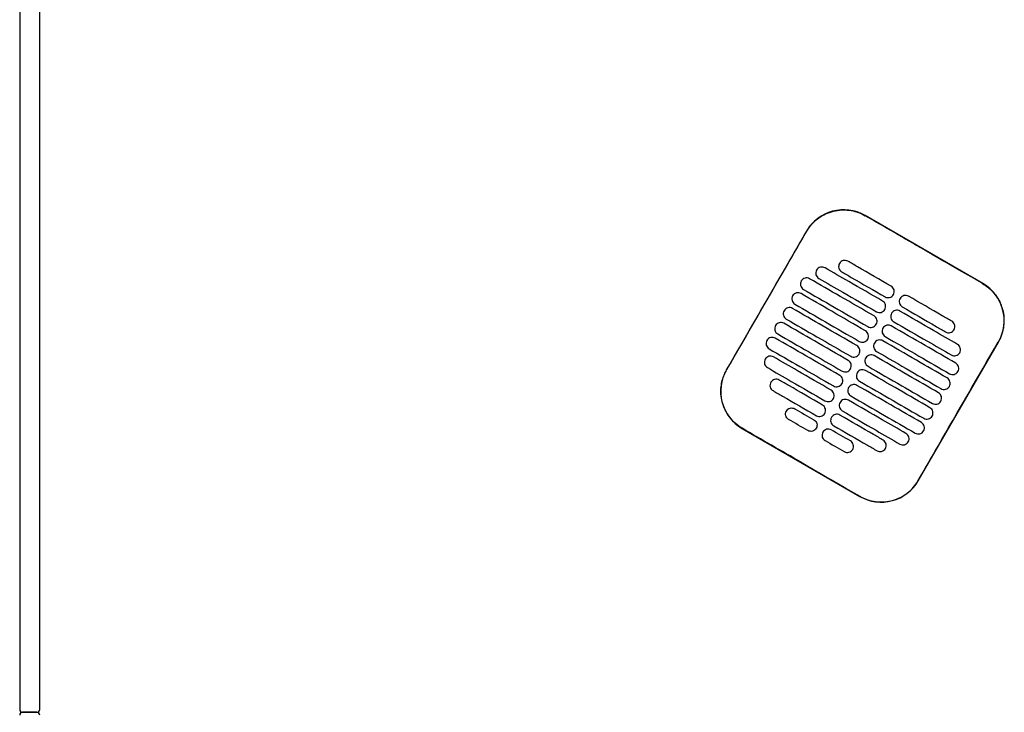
# Model space of a CAD drawing. Header units: metres. Extents: x 15.2 to 54.2, y -39.7 to 1.1.
# Tile 232 of 256: x 51.762 to 52.451, y -30.772 to -30.287. Entities that reach past the tile are written whole.
import ezdxf

# ---------------------------------------------------------------- set-up
doc = ezdxf.new("R2010")
doc.units = ezdxf.units.M
doc.header["$MEASUREMENT"] = 0
doc.layers.add('2D', color=252, linetype='Continuous')

# ---------------------------------------------------------------- blocks, each defined once
blk = doc.blocks.new('2D_QYOS_600')
for p, q in [((-0.00003, -0.083), (-0.00003, -0.967)), ((-0.00003, -0.083), (-0.00003, -0.967)), ((0.01397, -0.967), (0.01397, -0.083)), ((0.01397, -0.967), (0.01397, -0.083)), ((0.67375, -0.66902), (0.59149, -0.6215)), ((0.55051, -0.63247), (0.49448, -0.72945)), ((0.6287, -0.80699), (0.68472, -0.71)), ((0.50545, -0.77044), (0.58771, -0.81796)), ((0.01197, -0.969), (0.00197, -0.969)), ((0.00197, -0.969), (0.01197, -0.969)), ((0.01197, -0.969), (0.00197, -0.969)), ((0.00197, -0.969), (0.01197, -0.969))]:
    blk.add_line(p, q)
for centre, radius, start, end in [((0.57648, -0.64748), 0.03, 59.98651, 149.98651), ((0.65874, -0.695), 0.03, 329.98651, 59.98651), ((0.52046, -0.74446), 0.03, 149.98651, 239.98651), ((0.60272, -0.79198), 0.03, 239.98651, 329.98651), ((0.00197, -0.967), 0.002, 180, 270), ((0.00197, -0.967), 0.002, 180, 270), ((0.00197, -0.971), 0.002, 90, 180), ((0.00197, -0.971), 0.002, 90, 180), ((0.01197, -0.967), 0.002, 270, 0), ((0.01197, -0.967), 0.002, 270, 0), ((0.01197, -0.971), 0.002, 0, 90), ((0.01197, -0.971), 0.002, 0, 90)]:
    blk.add_arc(centre, radius, start, end)
for points, knots in [([(0.5506, -0.63253), (0.5514, -0.63114), (0.55231, -0.62981), (0.55526, -0.62621), (0.55753, -0.62416), (0.56332, -0.62036), (0.56695, -0.61888), (0.57439, -0.61743), (0.57813, -0.6174), (0.58518, -0.61867), (0.58844, -0.61987), (0.59143, -0.6216)], [12.978915, 12.978915, 12.978915, 12.978915, 13.461173, 13.461173, 14.374287, 14.374287, 15.53872, 15.53872, 16.650066, 16.650066, 17.687358, 17.687358, 17.687358, 17.687358]), ([(0.49458, -0.72951), (0.50862, -0.70522), (0.52266, -0.68092), (0.54133, -0.64859), (0.54596, -0.64056), (0.5506, -0.63253)], [1.133412, 1.133412, 1.133412, 1.133412, 2.681586, 2.681586, 3.193366, 3.193366, 3.193366, 3.193366]), ([(0.67369, -0.66912), (0.6631, -0.663), (0.65207, -0.65664), (0.6366, -0.6477), (0.63456, -0.64652), (0.63256, -0.64537)], [-21.78268, -21.78268, -21.78268, -21.78268, -17.142885, -17.142885, -16.423665, -16.423665, -16.423665, -16.423665]), ([(0.57939, -0.65343), (0.57897, -0.65319), (0.57842, -0.65297), (0.57724, -0.65282), (0.57668, -0.65286), (0.57561, -0.65314), (0.57509, -0.65339), (0.57413, -0.65412), (0.57377, -0.65458), (0.57352, -0.65501)], [-0.5513873, -0.5513873, -0.5513873, -0.5513873, -0.4031046, -0.4031046, -0.2776919, -0.2776919, -0.1471638, -0.1471638, 0, 0, 0, 0]), ([(0.60971, -0.67094), (0.60184, -0.6664), (0.59397, -0.66185), (0.58387, -0.65602), (0.58163, -0.65472), (0.57939, -0.65343)], [0.699452, 0.699452, 0.699452, 0.699452, 3.425217, 3.425217, 4.200582, 4.200582, 4.200582, 4.200582]), ([(0.55756, -0.65965), (0.55732, -0.66007), (0.5571, -0.66062), (0.55695, -0.66181), (0.55698, -0.66236), (0.55726, -0.66343), (0.55752, -0.66395), (0.55825, -0.66491), (0.5587, -0.66527), (0.55913, -0.66552)], [-0.5553006, -0.5553006, -0.5553006, -0.5553006, -0.4045498, -0.4045498, -0.2782639, -0.2782639, -0.1472208, -0.1472208, 0, 0, 0, 0]), ([(0.56343, -0.65807), (0.56301, -0.65783), (0.56246, -0.65761), (0.56128, -0.65746), (0.56072, -0.6575), (0.55965, -0.65778), (0.55913, -0.65803), (0.55817, -0.65876), (0.55781, -0.65922), (0.55756, -0.65965)], [-0.5514247, -0.5514247, -0.5514247, -0.5514247, -0.4031161, -0.4031161, -0.2776965, -0.2776965, -0.1471644, -0.1471644, 0, 0, 0, 0]), ([(0.6037, -0.68133), (0.59584, -0.67679), (0.58797, -0.67225), (0.57454, -0.66449), (0.56899, -0.66128), (0.56343, -0.65807)], [0.699452, 0.699452, 0.699452, 0.699452, 3.42526, 3.42526, 5.350619, 5.350619, 5.350619, 5.350619]), ([(0.57352, -0.65501), (0.57328, -0.65543), (0.57306, -0.65598), (0.57291, -0.65717), (0.57294, -0.65772), (0.57323, -0.6588), (0.57348, -0.65931), (0.57421, -0.66027), (0.57466, -0.66063), (0.57509, -0.66088)], [-0.5553355, -0.5553355, -0.5553355, -0.5553355, -0.4045594, -0.4045594, -0.278267, -0.278267, -0.1472206, -0.1472206, 0, 0, 0, 0]), ([(0.57509, -0.66088), (0.57733, -0.66217), (0.57956, -0.66346), (0.58967, -0.6693), (0.59754, -0.67385), (0.6054, -0.67839)], [2.649916, 2.649916, 2.649916, 2.649916, 3.425249, 3.425249, 6.151046, 6.151046, 6.151046, 6.151046]), ([(0.54679, -0.66728), (0.54655, -0.66771), (0.54633, -0.66826), (0.54618, -0.66945), (0.54622, -0.67), (0.5465, -0.67107), (0.54675, -0.67159), (0.54748, -0.67255), (0.54794, -0.67291), (0.54836, -0.67316)], [-0.5552879, -0.5552879, -0.5552879, -0.5552879, -0.4045447, -0.4045447, -0.2782629, -0.2782629, -0.1472212, -0.1472212, 0, 0, 0, 0]), ([(0.55266, -0.66571), (0.55224, -0.66547), (0.55169, -0.66525), (0.55051, -0.6651), (0.54996, -0.66514), (0.54888, -0.66542), (0.54836, -0.66567), (0.54741, -0.6664), (0.54704, -0.66686), (0.54679, -0.66728)], [-0.5514376, -0.5514376, -0.5514376, -0.5514376, -0.4031217, -0.4031217, -0.2776979, -0.2776979, -0.1471642, -0.1471642, 0, 0, 0, 0]), ([(0.5977, -0.69173), (0.58983, -0.68718), (0.58197, -0.68264), (0.56695, -0.67396), (0.55981, -0.66984), (0.55266, -0.66571)], [0.699452, 0.699452, 0.699452, 0.699452, 3.425292, 3.425292, 5.900643, 5.900643, 5.900643, 5.900643]), ([(0.55913, -0.66552), (0.56468, -0.66873), (0.57024, -0.67194), (0.58367, -0.67969), (0.59153, -0.68424), (0.5994, -0.68878)], [1.499949, 1.499949, 1.499949, 1.499949, 3.425284, 3.425284, 6.151116, 6.151116, 6.151116, 6.151116]), ([(0.54836, -0.67316), (0.55551, -0.67728), (0.56265, -0.68141), (0.57766, -0.69008), (0.58553, -0.69463), (0.5934, -0.69917)], [0.949972, 0.949972, 0.949972, 0.949972, 3.425307, 3.425307, 6.151164, 6.151164, 6.151164, 6.151164]), ([(0.61127, -0.67682), (0.61152, -0.67639), (0.61174, -0.67584), (0.61189, -0.67465), (0.61185, -0.6741), (0.61157, -0.67303), (0.61132, -0.67251), (0.61059, -0.67155), (0.61013, -0.67119), (0.60971, -0.67094)], [-0.5553984, -0.5553984, -0.5553984, -0.5553984, -0.4045681, -0.4045681, -0.278271, -0.278271, -0.1472202, -0.1472202, 0, 0, 0, 0]), ([(0.67369, -0.66912), (0.67497, -0.66986), (0.6762, -0.67069), (0.67935, -0.6732), (0.68113, -0.67503), (0.68266, -0.67706), (0.68496, -0.68012), (0.68664, -0.6836), (0.68861, -0.69099), (0.68888, -0.69484), (0.68795, -0.70246), (0.68674, -0.70617), (0.68478, -0.70968), (0.6847, -0.70981), (0.68463, -0.70995)], [17.619777, 17.619777, 17.619777, 17.619777, 18.064718, 18.064718, 18.827754, 18.827754, 18.827754, 19.97637, 19.97637, 21.122539, 21.122539, 22.281306, 22.281306, 22.328075, 22.328075, 22.328075, 22.328075]), ([(0.54079, -0.67768), (0.54055, -0.6781), (0.54033, -0.67865), (0.54018, -0.67984), (0.54022, -0.68039), (0.5405, -0.68147), (0.54075, -0.68198), (0.54148, -0.68294), (0.54194, -0.6833), (0.54236, -0.68355)], [-0.5552955, -0.5552955, -0.5552955, -0.5552955, -0.4045438, -0.4045438, -0.2782634, -0.2782634, -0.1472215, -0.1472215, 0, 0, 0, 0]), ([(0.54666, -0.6761), (0.54624, -0.67586), (0.54569, -0.67564), (0.54451, -0.67549), (0.54396, -0.67553), (0.54288, -0.67581), (0.54236, -0.67606), (0.5414, -0.67679), (0.54104, -0.67725), (0.54079, -0.67768)], [-0.5514273, -0.5514273, -0.5514273, -0.5514273, -0.4031209, -0.4031209, -0.2776962, -0.2776962, -0.1471634, -0.1471634, 0, 0, 0, 0]), ([(0.5917, -0.70212), (0.58383, -0.69757), (0.57596, -0.69303), (0.56095, -0.68435), (0.55381, -0.68023), (0.54666, -0.6761)], [0.699452, 0.699452, 0.699452, 0.699452, 3.425313, 3.425313, 5.900643, 5.900643, 5.900643, 5.900643]), ([(0.60527, -0.68721), (0.60552, -0.68678), (0.60573, -0.68623), (0.60588, -0.68504), (0.60585, -0.68449), (0.60557, -0.68342), (0.60531, -0.6829), (0.60459, -0.68194), (0.60413, -0.68158), (0.6037, -0.68133)], [-0.5553839, -0.5553839, -0.5553839, -0.5553839, -0.4045626, -0.4045626, -0.2782686, -0.2782686, -0.1472195, -0.1472195, 0, 0, 0, 0]), ([(0.6054, -0.67839), (0.60583, -0.67864), (0.60638, -0.67885), (0.60756, -0.679), (0.60811, -0.67896), (0.60919, -0.67868), (0.6097, -0.67843), (0.61066, -0.6777), (0.61103, -0.67724), (0.61127, -0.67682)], [-0.551307, -0.551307, -0.551307, -0.551307, -0.4030846, -0.4030846, -0.2776802, -0.2776802, -0.1471604, -0.1471604, 0, 0, 0, 0]), ([(0.61595, -0.67952), (0.61571, -0.67994), (0.61549, -0.68049), (0.61534, -0.68168), (0.61537, -0.68223), (0.61565, -0.68331), (0.61591, -0.68382), (0.61663, -0.68478), (0.61709, -0.68514), (0.61752, -0.68539)], [-0.555416, -0.555416, -0.555416, -0.555416, -0.4045716, -0.4045716, -0.2782736, -0.2782736, -0.1472211, -0.1472211, 0, 0, 0, 0]), ([(0.62182, -0.67794), (0.6214, -0.6777), (0.62085, -0.67748), (0.61967, -0.67733), (0.61911, -0.67737), (0.61804, -0.67765), (0.61752, -0.6779), (0.61656, -0.67863), (0.61619, -0.67909), (0.61595, -0.67952)], [-0.5512944, -0.5512944, -0.5512944, -0.5512944, -0.4030833, -0.4030833, -0.2776787, -0.2776787, -0.1471599, -0.1471599, 0, 0, 0, 0]), ([(0.65214, -0.69545), (0.6499, -0.69416), (0.64766, -0.69287), (0.63755, -0.68703), (0.62969, -0.68249), (0.62182, -0.67794)], [2.649852, 2.649852, 2.649852, 2.649852, 3.425217, 3.425217, 6.150982, 6.150982, 6.150982, 6.150982]), ([(0.53479, -0.68807), (0.53455, -0.68849), (0.53433, -0.68904), (0.53418, -0.69023), (0.53421, -0.69078), (0.5345, -0.69186), (0.53475, -0.69237), (0.53548, -0.69333), (0.53593, -0.69369), (0.53636, -0.69394)], [-0.5553078, -0.5553078, -0.5553078, -0.5553078, -0.4045446, -0.4045446, -0.2782647, -0.2782647, -0.147222, -0.147222, 0, 0, 0, 0]), ([(0.54066, -0.68649), (0.54024, -0.68625), (0.53969, -0.68603), (0.53851, -0.68588), (0.53795, -0.68592), (0.53688, -0.6862), (0.53636, -0.68645), (0.5354, -0.68718), (0.53504, -0.68764), (0.53479, -0.68807)], [-0.5514137, -0.5514137, -0.5514137, -0.5514137, -0.4031194, -0.4031194, -0.2776944, -0.2776944, -0.1471627, -0.1471627, 0, 0, 0, 0]), ([(0.5857, -0.71251), (0.57783, -0.70796), (0.56996, -0.70342), (0.55495, -0.69475), (0.5478, -0.69062), (0.54066, -0.68649)], [0.699452, 0.699452, 0.699452, 0.699452, 3.425322, 3.425322, 5.900643, 5.900643, 5.900643, 5.900643]), ([(0.54236, -0.68355), (0.5495, -0.68767), (0.55665, -0.6918), (0.57166, -0.70047), (0.57953, -0.70502), (0.5874, -0.70956)], [0.949998, 0.949998, 0.949998, 0.949998, 3.42532, 3.42532, 6.151189, 6.151189, 6.151189, 6.151189]), ([(0.5994, -0.68878), (0.59982, -0.68903), (0.60037, -0.68924), (0.60155, -0.68939), (0.60211, -0.68936), (0.60318, -0.68907), (0.6037, -0.68882), (0.60466, -0.68809), (0.60503, -0.68763), (0.60527, -0.68721)], [-0.551317, -0.551317, -0.551317, -0.551317, -0.4030867, -0.4030867, -0.2776803, -0.2776803, -0.1471597, -0.1471597, 0, 0, 0, 0]), ([(0.61582, -0.68833), (0.61539, -0.68809), (0.61485, -0.68787), (0.61366, -0.68772), (0.61311, -0.68776), (0.61204, -0.68804), (0.61152, -0.68829), (0.61056, -0.68902), (0.61019, -0.68948), (0.60995, -0.68991)], [-0.5513075, -0.5513075, -0.5513075, -0.5513075, -0.4030857, -0.4030857, -0.2776792, -0.2776792, -0.1471593, -0.1471593, 0, 0, 0, 0]), ([(0.65609, -0.7116), (0.65053, -0.70839), (0.64498, -0.70518), (0.63155, -0.69742), (0.62368, -0.69288), (0.61582, -0.68833)], [1.499901, 1.499901, 1.499901, 1.499901, 3.42526, 3.42526, 6.151068, 6.151068, 6.151068, 6.151068]), ([(0.61752, -0.68539), (0.62538, -0.68993), (0.63325, -0.69448), (0.64336, -0.70032), (0.6456, -0.70161), (0.64783, -0.7029)], [0.699452, 0.699452, 0.699452, 0.699452, 3.425249, 3.425249, 4.200582, 4.200582, 4.200582, 4.200582]), ([(0.53636, -0.69394), (0.5435, -0.69807), (0.55065, -0.70219), (0.56566, -0.71086), (0.57353, -0.71541), (0.58139, -0.71995)], [0.950001, 0.950001, 0.950001, 0.950001, 3.425322, 3.425322, 6.151192, 6.151192, 6.151192, 6.151192]), ([(0.59927, -0.6976), (0.59951, -0.69717), (0.59973, -0.69662), (0.59988, -0.69543), (0.59984, -0.69488), (0.59956, -0.69381), (0.59931, -0.69329), (0.59858, -0.69234), (0.59813, -0.69197), (0.5977, -0.69173)], [-0.5553742, -0.5553742, -0.5553742, -0.5553742, -0.4045587, -0.4045587, -0.278267, -0.278267, -0.1472191, -0.1472191, 0, 0, 0, 0]), ([(0.60995, -0.68991), (0.6097, -0.69033), (0.60948, -0.69088), (0.60933, -0.69207), (0.60937, -0.69262), (0.60965, -0.6937), (0.6099, -0.69421), (0.61063, -0.69517), (0.61109, -0.69553), (0.61151, -0.69578)], [-0.5553971, -0.5553971, -0.5553971, -0.5553971, -0.4045652, -0.4045652, -0.2782705, -0.2782705, -0.1472202, -0.1472202, 0, 0, 0, 0]), ([(0.61151, -0.69578), (0.61938, -0.70032), (0.62725, -0.70487), (0.64068, -0.71262), (0.64623, -0.71583), (0.65179, -0.71904)], [0.699452, 0.699452, 0.699452, 0.699452, 3.425284, 3.425284, 5.350619, 5.350619, 5.350619, 5.350619]), ([(0.6537, -0.70133), (0.65395, -0.7009), (0.65417, -0.70035), (0.65432, -0.69916), (0.65428, -0.69861), (0.654, -0.69754), (0.65375, -0.69702), (0.65302, -0.69606), (0.65256, -0.6957), (0.65214, -0.69545)], [-0.5554179, -0.5554179, -0.5554179, -0.5554179, -0.4045683, -0.4045683, -0.2782761, -0.2782761, -0.1472238, -0.1472238, 0, 0, 0, 0]), ([(0.52879, -0.69846), (0.52854, -0.69888), (0.52832, -0.69943), (0.52817, -0.70062), (0.52821, -0.70117), (0.52849, -0.70225), (0.52874, -0.70276), (0.52947, -0.70372), (0.52993, -0.70408), (0.53036, -0.70433)], [-0.5553248, -0.5553248, -0.5553248, -0.5553248, -0.4045472, -0.4045472, -0.2782668, -0.2782668, -0.1472227, -0.1472227, 0, 0, 0, 0]), ([(0.53466, -0.69688), (0.53423, -0.69664), (0.53369, -0.69642), (0.5325, -0.69627), (0.53195, -0.69631), (0.53088, -0.69659), (0.53036, -0.69684), (0.5294, -0.69757), (0.52903, -0.69803), (0.52879, -0.69846)], [-0.5513969, -0.5513969, -0.5513969, -0.5513969, -0.4031172, -0.4031172, -0.2776925, -0.2776925, -0.1471621, -0.1471621, 0, 0, 0, 0]), ([(0.57969, -0.7229), (0.57183, -0.71835), (0.56396, -0.71381), (0.54895, -0.70514), (0.5418, -0.70101), (0.53466, -0.69688)], [0.699452, 0.699452, 0.699452, 0.699452, 3.425321, 3.425321, 5.900643, 5.900643, 5.900643, 5.900643]), ([(0.59327, -0.70799), (0.59351, -0.70757), (0.59373, -0.70701), (0.59388, -0.70583), (0.59384, -0.70527), (0.59356, -0.7042), (0.59331, -0.70368), (0.59258, -0.70273), (0.59212, -0.70236), (0.5917, -0.70212)], [-0.5553693, -0.5553693, -0.5553693, -0.5553693, -0.4045566, -0.4045566, -0.2782661, -0.2782661, -0.1472189, -0.1472189, 0, 0, 0, 0]), ([(0.5934, -0.69917), (0.59382, -0.69942), (0.59437, -0.69963), (0.59555, -0.69978), (0.5961, -0.69975), (0.59718, -0.69947), (0.5977, -0.69921), (0.59866, -0.69848), (0.59902, -0.69802), (0.59927, -0.6976)], [-0.5513236, -0.5513236, -0.5513236, -0.5513236, -0.4030881, -0.4030881, -0.2776804, -0.2776804, -0.1471592, -0.1471592, 0, 0, 0, 0]), ([(0.60394, -0.7003), (0.6037, -0.70072), (0.60348, -0.70127), (0.60333, -0.70246), (0.60337, -0.70301), (0.60365, -0.70409), (0.6039, -0.7046), (0.60463, -0.70556), (0.60509, -0.70592), (0.60551, -0.70617)], [-0.555383, -0.555383, -0.555383, -0.555383, -0.4045605, -0.4045605, -0.2782682, -0.2782682, -0.1472195, -0.1472195, 0, 0, 0, 0]), ([(0.60981, -0.69872), (0.60939, -0.69848), (0.60884, -0.69826), (0.60766, -0.69811), (0.60711, -0.69815), (0.60603, -0.69843), (0.60551, -0.69868), (0.60456, -0.69941), (0.60419, -0.69987), (0.60394, -0.7003)], [-0.5513173, -0.5513173, -0.5513173, -0.5513173, -0.4030875, -0.4030875, -0.2776797, -0.2776797, -0.147159, -0.147159, 0, 0, 0, 0]), ([(0.65485, -0.72474), (0.64771, -0.72061), (0.64056, -0.71648), (0.62555, -0.70781), (0.61768, -0.70327), (0.60981, -0.69872)], [0.949941, 0.949941, 0.949941, 0.949941, 3.425291, 3.425291, 6.151132, 6.151132, 6.151132, 6.151132]), ([(0.64783, -0.7029), (0.64826, -0.70315), (0.6488, -0.70336), (0.64999, -0.70351), (0.65054, -0.70347), (0.65161, -0.70319), (0.65213, -0.70294), (0.65309, -0.70221), (0.65346, -0.70175), (0.6537, -0.70133)], [-0.5513007, -0.5513007, -0.5513007, -0.5513007, -0.4030941, -0.4030941, -0.2776814, -0.2776814, -0.1471603, -0.1471603, 0, 0, 0, 0]), ([(0.52278, -0.70885), (0.52254, -0.70927), (0.52232, -0.70982), (0.52217, -0.71101), (0.52221, -0.71156), (0.52249, -0.71264), (0.52274, -0.71316), (0.52347, -0.71411), (0.52393, -0.71447), (0.52435, -0.71472)], [-0.5553464, -0.5553464, -0.5553464, -0.5553464, -0.4045515, -0.4045515, -0.2782697, -0.2782697, -0.1472236, -0.1472236, 0, 0, 0, 0]), ([(0.52865, -0.70727), (0.52823, -0.70703), (0.52768, -0.70681), (0.5265, -0.70666), (0.52595, -0.7067), (0.52487, -0.70698), (0.52435, -0.70723), (0.5234, -0.70796), (0.52303, -0.70842), (0.52278, -0.70885)], [-0.5513769, -0.5513769, -0.5513769, -0.5513769, -0.4031143, -0.4031143, -0.2776905, -0.2776905, -0.1471617, -0.1471617, 0, 0, 0, 0]), ([(0.57369, -0.73329), (0.56582, -0.72874), (0.55796, -0.7242), (0.54294, -0.71553), (0.5358, -0.7114), (0.52865, -0.70727)], [0.699452, 0.699452, 0.699452, 0.699452, 3.425308, 3.425308, 5.900643, 5.900643, 5.900643, 5.900643]), ([(0.53036, -0.70433), (0.5375, -0.70846), (0.54464, -0.71258), (0.55966, -0.72126), (0.56752, -0.7258), (0.57539, -0.73035)], [0.949982, 0.949982, 0.949982, 0.949982, 3.425312, 3.425312, 6.151173, 6.151173, 6.151173, 6.151173]), ([(0.5874, -0.70956), (0.58782, -0.70981), (0.58837, -0.71003), (0.58955, -0.71017), (0.5901, -0.71014), (0.59118, -0.70986), (0.5917, -0.7096), (0.59266, -0.70887), (0.59302, -0.70841), (0.59327, -0.70799)], [-0.5513269, -0.5513269, -0.5513269, -0.5513269, -0.403089, -0.403089, -0.2776804, -0.2776804, -0.1471589, -0.1471589, 0, 0, 0, 0]), ([(0.60381, -0.70911), (0.60339, -0.70887), (0.60284, -0.70865), (0.60166, -0.7085), (0.60111, -0.70854), (0.60003, -0.70882), (0.59951, -0.70907), (0.59855, -0.7098), (0.59819, -0.71026), (0.59794, -0.71069)], [-0.5513238, -0.5513238, -0.5513238, -0.5513238, -0.4030887, -0.4030887, -0.27768, -0.27768, -0.1471588, -0.1471588, 0, 0, 0, 0]), ([(0.64885, -0.73513), (0.6417, -0.731), (0.63456, -0.72688), (0.61955, -0.7182), (0.61168, -0.71366), (0.60381, -0.70911)], [0.949982, 0.949982, 0.949982, 0.949982, 3.425312, 3.425312, 6.151173, 6.151173, 6.151173, 6.151173]), ([(0.60551, -0.70617), (0.61338, -0.71071), (0.62125, -0.71526), (0.63626, -0.72393), (0.6434, -0.72806), (0.65055, -0.73219)], [0.699452, 0.699452, 0.699452, 0.699452, 3.425308, 3.425308, 5.900643, 5.900643, 5.900643, 5.900643]), ([(0.52435, -0.71472), (0.5315, -0.71885), (0.53864, -0.72297), (0.55365, -0.73165), (0.56152, -0.73619), (0.56939, -0.74074)], [0.949941, 0.949941, 0.949941, 0.949941, 3.425292, 3.425292, 6.151132, 6.151132, 6.151132, 6.151132]), ([(0.58726, -0.71838), (0.58751, -0.71796), (0.58773, -0.71741), (0.58788, -0.71622), (0.58784, -0.71566), (0.58756, -0.71459), (0.58731, -0.71407), (0.58658, -0.71312), (0.58612, -0.71275), (0.5857, -0.71251)], [-0.5553691, -0.5553691, -0.5553691, -0.5553691, -0.4045561, -0.4045561, -0.278266, -0.278266, -0.1472189, -0.1472189, 0, 0, 0, 0]), ([(0.59794, -0.71069), (0.5977, -0.71111), (0.59748, -0.71166), (0.59733, -0.71285), (0.59737, -0.7134), (0.59765, -0.71448), (0.5979, -0.715), (0.59863, -0.71595), (0.59909, -0.71632), (0.59951, -0.71656)], [-0.5553737, -0.5553737, -0.5553737, -0.5553737, -0.4045574, -0.4045574, -0.2782667, -0.2782667, -0.1472191, -0.1472191, 0, 0, 0, 0]), ([(0.6286, -0.80693), (0.63316, -0.79904), (0.63789, -0.79084), (0.65654, -0.75853), (0.67058, -0.73424), (0.68463, -0.70995)], [-3.18138, -3.18138, -3.18138, -3.18138, -2.673929, -2.673929, -1.133377, -1.133377, -1.133377, -1.133377]), ([(0.65766, -0.71747), (0.6579, -0.71705), (0.65812, -0.71649), (0.65827, -0.71531), (0.65823, -0.71475), (0.65795, -0.71368), (0.6577, -0.71316), (0.65697, -0.71221), (0.65652, -0.71184), (0.65609, -0.7116)], [-0.5553798, -0.5553798, -0.5553798, -0.5553798, -0.4045588, -0.4045588, -0.278273, -0.278273, -0.147224, -0.147224, 0, 0, 0, 0]), ([(0.52154, -0.72199), (0.5213, -0.72241), (0.52108, -0.72296), (0.52093, -0.72415), (0.52097, -0.72471), (0.52125, -0.72578), (0.5215, -0.7263), (0.52223, -0.72725), (0.52269, -0.72762), (0.52311, -0.72786)], [-0.55538, -0.55538, -0.55538, -0.55538, -0.4045589, -0.4045589, -0.278273, -0.278273, -0.147224, -0.147224, 0, 0, 0, 0]), ([(0.52741, -0.72042), (0.52699, -0.72017), (0.52644, -0.71995), (0.52526, -0.7198), (0.52471, -0.71984), (0.52363, -0.72012), (0.52311, -0.72038), (0.52216, -0.72111), (0.52179, -0.72157), (0.52154, -0.72199)], [-0.551342, -0.551342, -0.551342, -0.551342, -0.4031061, -0.4031061, -0.2776864, -0.2776864, -0.147161, -0.147161, 0, 0, 0, 0]), ([(0.56769, -0.74368), (0.55982, -0.73914), (0.55195, -0.73459), (0.53853, -0.72684), (0.53297, -0.72363), (0.52741, -0.72042)], [0.699452, 0.699452, 0.699452, 0.699452, 3.425284, 3.425284, 5.350619, 5.350619, 5.350619, 5.350619]), ([(0.58126, -0.72877), (0.58151, -0.72835), (0.58173, -0.7278), (0.58187, -0.72661), (0.58184, -0.72605), (0.58156, -0.72498), (0.5813, -0.72446), (0.58058, -0.72351), (0.58012, -0.72314), (0.57969, -0.7229)], [-0.5553737, -0.5553737, -0.5553737, -0.5553737, -0.4045574, -0.4045574, -0.2782667, -0.2782667, -0.1472191, -0.1472191, 0, 0, 0, 0]), ([(0.58139, -0.71995), (0.58182, -0.7202), (0.58237, -0.72042), (0.58355, -0.72056), (0.5841, -0.72053), (0.58518, -0.72025), (0.58569, -0.71999), (0.58665, -0.71926), (0.58702, -0.7188), (0.58726, -0.71838)], [-0.551327, -0.551327, -0.551327, -0.551327, -0.4030892, -0.4030892, -0.2776802, -0.2776802, -0.1471588, -0.1471588, 0, 0, 0, 0]), ([(0.59194, -0.72108), (0.5917, -0.7215), (0.59148, -0.72205), (0.59133, -0.72324), (0.59136, -0.7238), (0.59165, -0.72487), (0.5919, -0.72539), (0.59263, -0.72634), (0.59308, -0.72671), (0.59351, -0.72695)], [-0.5553691, -0.5553691, -0.5553691, -0.5553691, -0.4045561, -0.4045561, -0.278266, -0.278266, -0.1472189, -0.1472189, 0, 0, 0, 0]), ([(0.59781, -0.7195), (0.59739, -0.71926), (0.59684, -0.71904), (0.59566, -0.71889), (0.5951, -0.71893), (0.59403, -0.71921), (0.59351, -0.71946), (0.59255, -0.7202), (0.59219, -0.72066), (0.59194, -0.72108)], [-0.551327, -0.551327, -0.551327, -0.551327, -0.4030892, -0.4030892, -0.2776802, -0.2776802, -0.1471588, -0.1471588, 0, 0, 0, 0]), ([(0.64285, -0.74552), (0.6357, -0.74139), (0.62856, -0.73727), (0.61354, -0.72859), (0.60568, -0.72405), (0.59781, -0.7195)], [0.950001, 0.950001, 0.950001, 0.950001, 3.425322, 3.425322, 6.151192, 6.151192, 6.151192, 6.151192]), ([(0.59951, -0.71656), (0.60738, -0.72111), (0.61525, -0.72565), (0.63026, -0.73432), (0.6374, -0.73845), (0.64455, -0.74258)], [0.699452, 0.699452, 0.699452, 0.699452, 3.425321, 3.425321, 5.900643, 5.900643, 5.900643, 5.900643]), ([(0.65179, -0.71904), (0.65221, -0.71929), (0.65276, -0.71951), (0.65394, -0.71965), (0.65449, -0.71962), (0.65557, -0.71934), (0.65609, -0.71908), (0.65705, -0.71835), (0.65741, -0.71789), (0.65766, -0.71747)], [-0.5513421, -0.5513421, -0.5513421, -0.5513421, -0.4031061, -0.4031061, -0.2776864, -0.2776864, -0.147161, -0.147161, 0, 0, 0, 0]), ([(0.50551, -0.77034), (0.50545, -0.77031), (0.50539, -0.77027), (0.50192, -0.76824), (0.49894, -0.76558), (0.49419, -0.75926), (0.49246, -0.75566), (0.4906, -0.74836), (0.49035, -0.74474), (0.49107, -0.73823), (0.49184, -0.73535), (0.49347, -0.73156), (0.494, -0.73052), (0.49458, -0.72951)], [8.273299, 8.273299, 8.273299, 8.273299, 8.293543, 8.293543, 9.48086, 9.48086, 10.665623, 10.665623, 11.74288, 11.74288, 12.632334, 12.632334, 12.981673, 12.981673, 12.981673, 12.981673]), ([(0.52311, -0.72786), (0.52867, -0.73107), (0.53423, -0.73428), (0.54765, -0.74204), (0.55552, -0.74658), (0.56339, -0.75113)], [1.499901, 1.499901, 1.499901, 1.499901, 3.42526, 3.42526, 6.151068, 6.151068, 6.151068, 6.151068]), ([(0.57539, -0.73035), (0.57581, -0.73059), (0.57636, -0.73081), (0.57754, -0.73096), (0.5781, -0.73092), (0.57917, -0.73064), (0.57969, -0.73039), (0.58065, -0.72965), (0.58102, -0.72919), (0.58126, -0.72877)], [-0.5513238, -0.5513238, -0.5513238, -0.5513238, -0.4030887, -0.4030887, -0.27768, -0.27768, -0.1471588, -0.1471588, 0, 0, 0, 0]), ([(0.59181, -0.7299), (0.59138, -0.72965), (0.59084, -0.72943), (0.58965, -0.72929), (0.5891, -0.72932), (0.58803, -0.7296), (0.58751, -0.72986), (0.58655, -0.73059), (0.58618, -0.73105), (0.58594, -0.73147)], [-0.551327, -0.551327, -0.551327, -0.551327, -0.403089, -0.403089, -0.2776804, -0.2776804, -0.1471589, -0.1471589, 0, 0, 0, 0]), ([(0.63684, -0.75591), (0.6297, -0.75178), (0.62255, -0.74766), (0.60754, -0.73899), (0.59967, -0.73444), (0.59181, -0.7299)], [0.949998, 0.949998, 0.949998, 0.949998, 3.42532, 3.42532, 6.151189, 6.151189, 6.151189, 6.151189]), ([(0.59351, -0.72695), (0.60138, -0.7315), (0.60924, -0.73604), (0.62426, -0.74471), (0.6314, -0.74884), (0.63854, -0.75297)], [0.699452, 0.699452, 0.699452, 0.699452, 3.425322, 3.425322, 5.900643, 5.900643, 5.900643, 5.900643]), ([(0.65642, -0.73061), (0.65666, -0.73019), (0.65688, -0.72964), (0.65703, -0.72845), (0.65699, -0.7279), (0.65671, -0.72682), (0.65646, -0.7263), (0.65573, -0.72535), (0.65528, -0.72498), (0.65485, -0.72474)], [-0.5553462, -0.5553462, -0.5553462, -0.5553462, -0.4045514, -0.4045514, -0.2782696, -0.2782696, -0.1472236, -0.1472236, 0, 0, 0, 0]), ([(0.53137, -0.73656), (0.53095, -0.73631), (0.5304, -0.7361), (0.52922, -0.73595), (0.52866, -0.73598), (0.52759, -0.73627), (0.52707, -0.73652), (0.52611, -0.73725), (0.52575, -0.73771), (0.5255, -0.73813)], [-0.5513007, -0.5513007, -0.5513007, -0.5513007, -0.4030941, -0.4030941, -0.2776814, -0.2776814, -0.1471603, -0.1471603, 0, 0, 0, 0]), ([(0.56169, -0.75407), (0.55382, -0.74953), (0.54595, -0.74498), (0.53585, -0.73914), (0.53361, -0.73785), (0.53137, -0.73656)], [0.699452, 0.699452, 0.699452, 0.699452, 3.425249, 3.425249, 4.200582, 4.200582, 4.200582, 4.200582]), ([(0.57526, -0.73916), (0.5755, -0.73874), (0.57572, -0.73819), (0.57587, -0.737), (0.57583, -0.73645), (0.57555, -0.73537), (0.5753, -0.73485), (0.57457, -0.7339), (0.57412, -0.73353), (0.57369, -0.73329)], [-0.555383, -0.555383, -0.555383, -0.555383, -0.4045604, -0.4045604, -0.2782682, -0.2782682, -0.1472195, -0.1472195, 0, 0, 0, 0]), ([(0.58594, -0.73147), (0.58569, -0.73189), (0.58547, -0.73244), (0.58532, -0.73363), (0.58536, -0.73419), (0.58564, -0.73526), (0.58589, -0.73578), (0.58662, -0.73673), (0.58708, -0.7371), (0.58751, -0.73734)], [-0.5553693, -0.5553693, -0.5553693, -0.5553693, -0.4045566, -0.4045566, -0.2782661, -0.2782661, -0.1472189, -0.1472189, 0, 0, 0, 0]), ([(0.65042, -0.741), (0.65066, -0.74058), (0.65088, -0.74003), (0.65103, -0.73884), (0.65099, -0.73829), (0.65071, -0.73721), (0.65046, -0.7367), (0.64973, -0.73574), (0.64927, -0.73538), (0.64885, -0.73513)], [-0.5553245, -0.5553245, -0.5553245, -0.5553245, -0.4045471, -0.4045471, -0.2782667, -0.2782667, -0.1472226, -0.1472226, 0, 0, 0, 0]), ([(0.65055, -0.73219), (0.65097, -0.73243), (0.65152, -0.73265), (0.6527, -0.7328), (0.65325, -0.73276), (0.65433, -0.73248), (0.65485, -0.73223), (0.65581, -0.7315), (0.65617, -0.73104), (0.65642, -0.73061)], [-0.551377, -0.551377, -0.551377, -0.551377, -0.4031143, -0.4031143, -0.2776905, -0.2776905, -0.1471617, -0.1471617, 0, 0, 0, 0]), ([(0.5255, -0.73813), (0.52526, -0.73856), (0.52504, -0.73911), (0.52489, -0.7403), (0.52492, -0.74085), (0.52521, -0.74192), (0.52546, -0.74244), (0.52619, -0.7434), (0.52664, -0.74376), (0.52707, -0.74401)], [-0.555418, -0.555418, -0.555418, -0.555418, -0.4045683, -0.4045683, -0.2782762, -0.2782762, -0.1472238, -0.1472238, 0, 0, 0, 0]), ([(0.52707, -0.74401), (0.52931, -0.7453), (0.53154, -0.74659), (0.54165, -0.75243), (0.54952, -0.75697), (0.55738, -0.76152)], [2.649852, 2.649852, 2.649852, 2.649852, 3.425217, 3.425217, 6.150983, 6.150983, 6.150983, 6.150983]), ([(0.56926, -0.74955), (0.5695, -0.74913), (0.56972, -0.74858), (0.56987, -0.74739), (0.56983, -0.74684), (0.56955, -0.74576), (0.5693, -0.74525), (0.56857, -0.74429), (0.56811, -0.74393), (0.56769, -0.74368)], [-0.555397, -0.555397, -0.555397, -0.555397, -0.4045652, -0.4045652, -0.2782705, -0.2782705, -0.1472202, -0.1472202, 0, 0, 0, 0]), ([(0.56939, -0.74074), (0.56981, -0.74098), (0.57036, -0.7412), (0.57154, -0.74135), (0.57209, -0.74131), (0.57317, -0.74103), (0.57369, -0.74078), (0.57465, -0.74005), (0.57501, -0.73959), (0.57526, -0.73916)], [-0.5513173, -0.5513173, -0.5513173, -0.5513173, -0.4030875, -0.4030875, -0.2776797, -0.2776797, -0.147159, -0.147159, 0, 0, 0, 0]), ([(0.57993, -0.74186), (0.57969, -0.74228), (0.57947, -0.74284), (0.57932, -0.74402), (0.57936, -0.74458), (0.57964, -0.74565), (0.57989, -0.74617), (0.58062, -0.74712), (0.58108, -0.74749), (0.5815, -0.74773)], [-0.5553742, -0.5553742, -0.5553742, -0.5553742, -0.4045587, -0.4045587, -0.278267, -0.278267, -0.1472191, -0.1472191, 0, 0, 0, 0]), ([(0.5858, -0.74029), (0.58538, -0.74004), (0.58483, -0.73983), (0.58365, -0.73968), (0.5831, -0.73971), (0.58202, -0.73999), (0.5815, -0.74025), (0.58055, -0.74098), (0.58018, -0.74144), (0.57993, -0.74186)], [-0.5513237, -0.5513237, -0.5513237, -0.5513237, -0.4030882, -0.4030882, -0.2776804, -0.2776804, -0.1471592, -0.1471592, 0, 0, 0, 0]), ([(0.63084, -0.7663), (0.6237, -0.76218), (0.61655, -0.75805), (0.60154, -0.74938), (0.59367, -0.74483), (0.5858, -0.74029)], [0.949973, 0.949973, 0.949973, 0.949973, 3.425307, 3.425307, 6.151164, 6.151164, 6.151164, 6.151164]), ([(0.58751, -0.73734), (0.59537, -0.74189), (0.60324, -0.74643), (0.61825, -0.7551), (0.6254, -0.75923), (0.63254, -0.76336)], [0.699452, 0.699452, 0.699452, 0.699452, 3.425313, 3.425313, 5.900643, 5.900643, 5.900643, 5.900643]), ([(0.64455, -0.74258), (0.64497, -0.74282), (0.64552, -0.74304), (0.6467, -0.74319), (0.64725, -0.74315), (0.64833, -0.74287), (0.64885, -0.74262), (0.64981, -0.74189), (0.65017, -0.74143), (0.65042, -0.741)], [-0.551397, -0.551397, -0.551397, -0.551397, -0.4031173, -0.4031173, -0.2776925, -0.2776925, -0.1471621, -0.1471621, 0, 0, 0, 0]), ([(0.56339, -0.75113), (0.56381, -0.75137), (0.56436, -0.75159), (0.56554, -0.75174), (0.56609, -0.7517), (0.56717, -0.75142), (0.56769, -0.75117), (0.56865, -0.75044), (0.56901, -0.74998), (0.56926, -0.74955)], [-0.5513075, -0.5513075, -0.5513075, -0.5513075, -0.4030857, -0.4030857, -0.2776792, -0.2776792, -0.1471593, -0.1471593, 0, 0, 0, 0]), ([(0.5798, -0.75068), (0.57938, -0.75043), (0.57883, -0.75022), (0.57765, -0.75007), (0.5771, -0.7501), (0.57602, -0.75038), (0.5755, -0.75064), (0.57454, -0.75137), (0.57418, -0.75183), (0.57393, -0.75225)], [-0.5513171, -0.5513171, -0.5513171, -0.5513171, -0.4030867, -0.4030867, -0.2776803, -0.2776803, -0.1471597, -0.1471597, 0, 0, 0, 0]), ([(0.62008, -0.77394), (0.61452, -0.77073), (0.60896, -0.76752), (0.59554, -0.75977), (0.58767, -0.75522), (0.5798, -0.75068)], [1.499949, 1.499949, 1.499949, 1.499949, 3.425284, 3.425284, 6.151116, 6.151116, 6.151116, 6.151116]), ([(0.5815, -0.74773), (0.58937, -0.75228), (0.59724, -0.75682), (0.61225, -0.7655), (0.61939, -0.76962), (0.62654, -0.77375)], [0.699452, 0.699452, 0.699452, 0.699452, 3.425292, 3.425292, 5.900643, 5.900643, 5.900643, 5.900643]), ([(0.64441, -0.75139), (0.64466, -0.75097), (0.64488, -0.75042), (0.64503, -0.74923), (0.64499, -0.74868), (0.64471, -0.7476), (0.64446, -0.74709), (0.64373, -0.74613), (0.64327, -0.74577), (0.64285, -0.74552)], [-0.5553076, -0.5553076, -0.5553076, -0.5553076, -0.4045445, -0.4045445, -0.2782646, -0.2782646, -0.1472219, -0.1472219, 0, 0, 0, 0]), ([(0.53638, -0.75828), (0.53663, -0.75785), (0.53699, -0.75739), (0.53795, -0.75666), (0.53847, -0.75641), (0.53955, -0.75613), (0.5401, -0.75609), (0.54128, -0.75624), (0.54183, -0.75646), (0.54225, -0.7567)], [0, 0, 0, 0, 0.1471602, 0.1471602, 0.2776775, 0.2776775, 0.4030818, 0.4030818, 0.5512681, 0.5512681, 0.5512681, 0.5512681]), ([(0.56325, -0.75994), (0.5635, -0.75952), (0.56372, -0.75897), (0.56387, -0.75778), (0.56383, -0.75723), (0.56355, -0.75615), (0.5633, -0.75564), (0.56257, -0.75468), (0.56211, -0.75432), (0.56169, -0.75407)], [-0.5554159, -0.5554159, -0.5554159, -0.5554159, -0.4045716, -0.4045716, -0.2782736, -0.2782736, -0.1472211, -0.1472211, 0, 0, 0, 0]), ([(0.57393, -0.75225), (0.57369, -0.75268), (0.57347, -0.75323), (0.57332, -0.75442), (0.57336, -0.75497), (0.57364, -0.75604), (0.57389, -0.75656), (0.57462, -0.75751), (0.57508, -0.75788), (0.5755, -0.75812)], [-0.5553838, -0.5553838, -0.5553838, -0.5553838, -0.4045626, -0.4045626, -0.2782686, -0.2782686, -0.1472195, -0.1472195, 0, 0, 0, 0]), ([(0.63841, -0.76178), (0.63866, -0.76136), (0.63888, -0.76081), (0.63902, -0.75962), (0.63899, -0.75907), (0.63871, -0.75799), (0.63845, -0.75748), (0.63773, -0.75652), (0.63727, -0.75616), (0.63684, -0.75591)], [-0.5552953, -0.5552953, -0.5552953, -0.5552953, -0.4045437, -0.4045437, -0.2782634, -0.2782634, -0.1472215, -0.1472215, 0, 0, 0, 0]), ([(0.63854, -0.75297), (0.63897, -0.75321), (0.63952, -0.75343), (0.6407, -0.75358), (0.64125, -0.75354), (0.64233, -0.75326), (0.64284, -0.75301), (0.6438, -0.75228), (0.64417, -0.75182), (0.64441, -0.75139)], [-0.5514139, -0.5514139, -0.5514139, -0.5514139, -0.4031194, -0.4031194, -0.2776944, -0.2776944, -0.1471626, -0.1471626, 0, 0, 0, 0]), ([(0.53795, -0.76415), (0.53753, -0.7639), (0.53707, -0.76354), (0.53634, -0.76259), (0.53609, -0.76207), (0.53581, -0.76099), (0.53577, -0.76044), (0.53592, -0.75925), (0.53614, -0.7587), (0.53638, -0.75828)], [0, 0, 0, 0, 0.147223, 0.147223, 0.2782783, 0.2782783, 0.4045781, 0.4045781, 0.5554474, 0.5554474, 0.5554474, 0.5554474]), ([(0.55568, -0.76446), (0.55611, -0.76471), (0.55657, -0.76507), (0.55729, -0.76603), (0.55755, -0.76654), (0.55783, -0.76762), (0.55786, -0.76817), (0.55772, -0.76936), (0.5575, -0.76991), (0.55725, -0.77033)], [0, 0, 0, 0, 0.1472222, 0.1472222, 0.2782773, 0.2782773, 0.4045795, 0.4045795, 0.5554397, 0.5554397, 0.5554397, 0.5554397]), ([(0.55738, -0.76152), (0.55781, -0.76176), (0.55836, -0.76198), (0.55954, -0.76213), (0.56009, -0.76209), (0.56117, -0.76181), (0.56168, -0.76156), (0.56264, -0.76083), (0.56301, -0.76037), (0.56325, -0.75994)], [-0.5512944, -0.5512944, -0.5512944, -0.5512944, -0.4030833, -0.4030833, -0.2776787, -0.2776787, -0.1471599, -0.1471599, 0, 0, 0, 0]), ([(0.56793, -0.76264), (0.56769, -0.76307), (0.56747, -0.76362), (0.56732, -0.76481), (0.56735, -0.76536), (0.56764, -0.76643), (0.56789, -0.76695), (0.56862, -0.76791), (0.56907, -0.76827), (0.5695, -0.76852)], [-0.5553983, -0.5553983, -0.5553983, -0.5553983, -0.4045681, -0.4045681, -0.278271, -0.278271, -0.1472202, -0.1472202, 0, 0, 0, 0]), ([(0.5738, -0.76107), (0.57338, -0.76082), (0.57283, -0.76061), (0.57165, -0.76046), (0.57109, -0.76049), (0.57002, -0.76078), (0.5695, -0.76103), (0.56854, -0.76176), (0.56818, -0.76222), (0.56793, -0.76264)], [-0.5513071, -0.5513071, -0.5513071, -0.5513071, -0.4030846, -0.4030846, -0.2776802, -0.2776802, -0.1471604, -0.1471604, 0, 0, 0, 0]), ([(0.60412, -0.77858), (0.60188, -0.77729), (0.59964, -0.776), (0.58953, -0.77016), (0.58167, -0.76561), (0.5738, -0.76107)], [2.649916, 2.649916, 2.649916, 2.649916, 3.425249, 3.425249, 6.151046, 6.151046, 6.151046, 6.151046]), ([(0.5755, -0.75812), (0.58337, -0.76267), (0.59124, -0.76721), (0.60466, -0.77497), (0.61022, -0.77818), (0.61577, -0.78139)], [0.699452, 0.699452, 0.699452, 0.699452, 3.42526, 3.42526, 5.350619, 5.350619, 5.350619, 5.350619]), ([(0.63254, -0.76336), (0.63296, -0.7636), (0.63351, -0.76382), (0.63469, -0.76397), (0.63525, -0.76393), (0.63632, -0.76365), (0.63684, -0.7634), (0.6378, -0.76267), (0.63817, -0.76221), (0.63841, -0.76178)], [-0.5514274, -0.5514274, -0.5514274, -0.5514274, -0.4031209, -0.4031209, -0.2776962, -0.2776962, -0.1471634, -0.1471634, 0, 0, 0, 0]), ([(0.55725, -0.77033), (0.55701, -0.77076), (0.55664, -0.77122), (0.55568, -0.77195), (0.55516, -0.7722), (0.55409, -0.77248), (0.55353, -0.77252), (0.55235, -0.77237), (0.55181, -0.77215), (0.55138, -0.77191)], [0, 0, 0, 0, 0.1471605, 0.1471605, 0.2776781, 0.2776781, 0.4030803, 0.4030803, 0.5512777, 0.5512777, 0.5512777, 0.5512777]), ([(0.5678, -0.77146), (0.56737, -0.77121), (0.56683, -0.771), (0.56564, -0.77085), (0.56509, -0.77089), (0.56402, -0.77117), (0.5635, -0.77142), (0.56254, -0.77215), (0.56217, -0.77261), (0.56193, -0.77303)], [-0.5512937, -0.5512937, -0.5512937, -0.5512937, -0.403082, -0.403082, -0.27768, -0.27768, -0.1471612, -0.1471612, 0, 0, 0, 0]), ([(0.5695, -0.76852), (0.57737, -0.77306), (0.58523, -0.7776), (0.59534, -0.78344), (0.59758, -0.78474), (0.59981, -0.78603)], [0.699452, 0.699452, 0.699452, 0.699452, 3.425217, 3.425217, 4.200582, 4.200582, 4.200582, 4.200582]), ([(0.63241, -0.77217), (0.63265, -0.77175), (0.63287, -0.7712), (0.63302, -0.77001), (0.63298, -0.76946), (0.6327, -0.76838), (0.63245, -0.76787), (0.63172, -0.76691), (0.63127, -0.76655), (0.63084, -0.7663)], [-0.5552876, -0.5552876, -0.5552876, -0.5552876, -0.4045446, -0.4045446, -0.2782629, -0.2782629, -0.1472212, -0.1472212, 0, 0, 0, 0]), ([(0.56193, -0.77303), (0.56168, -0.77346), (0.56146, -0.77401), (0.56131, -0.7752), (0.56135, -0.77575), (0.56163, -0.77682), (0.56188, -0.77734), (0.56261, -0.7783), (0.56307, -0.77866), (0.5635, -0.77891)], [-0.5554178, -0.5554178, -0.5554178, -0.5554178, -0.4045751, -0.4045751, -0.2782741, -0.2782741, -0.1472211, -0.1472211, 0, 0, 0, 0]), ([(0.62164, -0.77981), (0.62189, -0.77939), (0.62211, -0.77884), (0.62226, -0.77765), (0.62222, -0.7771), (0.62194, -0.77602), (0.62169, -0.77551), (0.62096, -0.77455), (0.6205, -0.77419), (0.62008, -0.77394)], [-0.5553003, -0.5553003, -0.5553003, -0.5553003, -0.4045497, -0.4045497, -0.2782639, -0.2782639, -0.1472208, -0.1472208, 0, 0, 0, 0]), ([(0.62654, -0.77375), (0.62696, -0.77399), (0.62751, -0.77421), (0.62869, -0.77436), (0.62925, -0.77432), (0.63032, -0.77404), (0.63084, -0.77379), (0.6318, -0.77306), (0.63216, -0.7726), (0.63241, -0.77217)], [-0.5514378, -0.5514378, -0.5514378, -0.5514378, -0.4031217, -0.4031217, -0.2776979, -0.2776979, -0.1471642, -0.1471642, 0, 0, 0, 0]), ([(0.57693, -0.78666), (0.57735, -0.78691), (0.5779, -0.78713), (0.57908, -0.78728), (0.57963, -0.78724), (0.58071, -0.78696), (0.58123, -0.7867), (0.58219, -0.78597), (0.58255, -0.78551), (0.5828, -0.78509)], [-0.5513269, -0.5513269, -0.5513269, -0.5513269, -0.4030891, -0.4030891, -0.2776846, -0.2776846, -0.1471626, -0.1471626, 0, 0, 0, 0]), ([(0.5828, -0.78509), (0.58304, -0.78467), (0.58326, -0.78412), (0.58341, -0.78293), (0.58337, -0.78237), (0.58309, -0.7813), (0.58284, -0.78078), (0.58211, -0.77983), (0.58165, -0.77946), (0.58123, -0.77922)], [-0.5553938, -0.5553938, -0.5553938, -0.5553938, -0.4045733, -0.4045733, -0.2782728, -0.2782728, -0.147221, -0.147221, 0, 0, 0, 0]), ([(0.59981, -0.78603), (0.60024, -0.78627), (0.60079, -0.78649), (0.60197, -0.78664), (0.60252, -0.7866), (0.6036, -0.78632), (0.60411, -0.78607), (0.60507, -0.78534), (0.60544, -0.78488), (0.60568, -0.78445)], [-0.5513875, -0.5513875, -0.5513875, -0.5513875, -0.4031047, -0.4031047, -0.2776919, -0.2776919, -0.1471638, -0.1471638, 0, 0, 0, 0]), ([(0.60568, -0.78445), (0.60593, -0.78403), (0.60615, -0.78348), (0.6063, -0.78229), (0.60626, -0.78174), (0.60598, -0.78066), (0.60573, -0.78015), (0.605, -0.77919), (0.60454, -0.77883), (0.60412, -0.77858)], [-0.5553353, -0.5553353, -0.5553353, -0.5553353, -0.4045593, -0.4045593, -0.278267, -0.278267, -0.1472205, -0.1472205, 0, 0, 0, 0]), ([(0.61577, -0.78139), (0.6162, -0.78163), (0.61675, -0.78185), (0.61793, -0.782), (0.61848, -0.78196), (0.61956, -0.78168), (0.62007, -0.78143), (0.62103, -0.7807), (0.6214, -0.78024), (0.62164, -0.77981)], [-0.5514248, -0.5514248, -0.5514248, -0.5514248, -0.4031161, -0.4031161, -0.2776965, -0.2776965, -0.1471644, -0.1471644, 0, 0, 0, 0]), ([(0.54664, -0.79409), (0.54827, -0.79503), (0.54989, -0.79597), (0.5654, -0.80493), (0.57679, -0.81151), (0.58777, -0.81786)], [-12.071476, -12.071476, -12.071476, -12.071476, -11.509189, -11.509189, -6.696301, -6.696301, -6.696301, -6.696301]), ([(0.58777, -0.81786), (0.58843, -0.81824), (0.5891, -0.8186), (0.593, -0.82047), (0.59645, -0.82142), (0.60359, -0.82208), (0.60721, -0.82176), (0.61453, -0.81973), (0.61813, -0.81791), (0.62422, -0.81309), (0.62672, -0.8102), (0.6286, -0.80693)], [-8.20809, -8.20809, -8.20809, -8.20809, -7.978943, -7.978943, -6.912231, -6.912231, -5.830065, -5.830065, -4.632711, -4.632711, -3.498654, -3.498654, -3.498654, -3.498654])]:
    blk.add_open_spline(points, degree=3, knots=knots)
for points in [[(0.63256, -0.64537), (0.61885, -0.63745), (0.60514, -0.62952), (0.59143, -0.6216)], [(0.54225, -0.7567), (0.54673, -0.75929), (0.55121, -0.76188), (0.55568, -0.76446)], [(0.55138, -0.77191), (0.54691, -0.76932), (0.54243, -0.76674), (0.53795, -0.76415)], [(0.54664, -0.79409), (0.53293, -0.78617), (0.51922, -0.77826), (0.50551, -0.77034)], [(0.58123, -0.77922), (0.57675, -0.77663), (0.57227, -0.77405), (0.5678, -0.77146)], [(0.5635, -0.77891), (0.56797, -0.78149), (0.57245, -0.78408), (0.57693, -0.78666)]]:
    blk.add_open_spline(points, degree=3)
blk = doc.blocks.new('a30d60c3-566b-4ae9-ae44-488b2e5572d0')
at = {"layer": '2D'}
blk.add_blockref('2D_QYOS_600', (-1.22, 1.42932), dxfattribs=at)

msp = doc.modelspace()

# ---------------------------------------------------------------- block references
msp.add_blockref('a30d60c3-566b-4ae9-ae44-488b2e5572d0', (52.98251, -31.23183))

doc.saveas('drawing.dxf')
